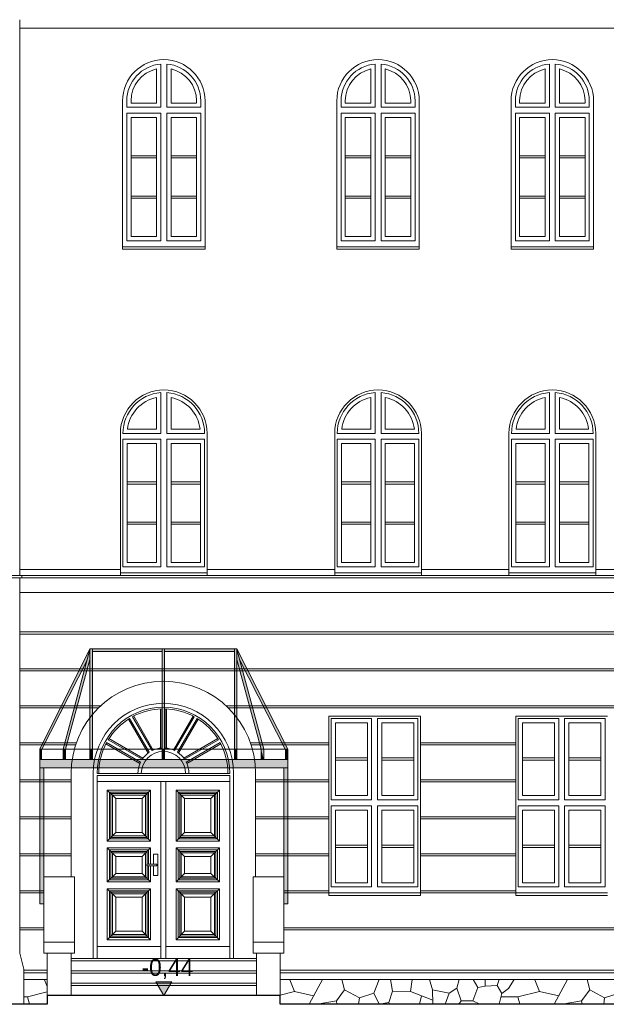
# Model space of a CAD drawing. Extents: x -394022 to -71759, y -12022 to 18278.
# Tile 78 of 91: x -99334 to -92434, y -3992 to 7588. Entities that reach past the tile are written whole.
import ezdxf

# ---------------------------------------------------------------- set-up
doc = ezdxf.new("R2010")
doc.units = 0
doc.header["$MEASUREMENT"] = 0
for name, color, linetype, lineweight in [('Arch kolorystyka_Nr_Pióra__32', 34, 'Continuous', 15), ('Arch wymiary_Nr_Pióra__21', 7, 'Continuous', 13), ('INWENT ODWODNIENIE_Nr_Pióra__21', 7, 'Continuous', 13), ('INWENT TEREN_Nr_Pióra__1', 7, 'Continuous', 25), ('INWENT. DRZWI_Nr_Pióra__21', 7, 'Continuous', 13), ('INWENT. OKNA_Nr_Pióra__21', 7, 'Continuous', 13), ('INWENT.ŚCIANY_Nr_Pióra__21', 7, 'Continuous', 13), ('Istniejące schody_Nr_Pióra__21', 7, 'Continuous', 13)]:
    doc.layers.add(name, color=color, linetype=linetype, lineweight=lineweight)
doc.layers.add('Arch wymiary', color=7, linetype='Continuous')
doc.layers.add('INWENT.ŚCIANY_Nr_Pióra__2', color=7, linetype='Continuous', lineweight=13, true_color=0x7f7f7f)
doc.styles.add('GENERATED_STYLE_1', font='txt')

# ---------------------------------------------------------------- blocks, each defined once
blk = doc.blocks.new('Wymiary_5', base_point=(-97639, -3887))
at = {"layer": 'Arch wymiary_Nr_Pióra__21', "linetype": 'Continuous'}
blk.add_hatch(color=256, dxfattribs=at).paths.add_polyline_path([(-97639, -3887), (-97732, -3727), (-97546, -3727)], flags=0)
for p, q in [((-97639, -3887), (-97732, -3727)), ((-97732, -3727), (-97546, -3727)), ((-97546, -3727), (-97639, -3887)), ((-97639, -3887), (-97759, -3887)), ((-97639, -3887), (-97519, -3887))]:
    blk.add_line(p, q, dxfattribs=at)
at = {"layer": 'Arch wymiary_Nr_Pióra__21', "insert": (-97901, -3695), "char_height": 200, "attachment_point": 7, "style": 'GENERATED_STYLE_1'}
blk.add_mtext('{-0,44}', dxfattribs=at)

msp = doc.modelspace()

# ---------------------------------------------------------------- hatches: boundary and pattern name
at = {"layer": 'Arch kolorystyka_Nr_Pióra__32', "linetype": 'Continuous'}
for points in [[(-99098.7, -991.8), (-99075.1, -991.8), (-98541.8, 57), (-98508.7, 179.7), (-98508.7, 188.2)], [(-98508.7, 179.7), (-98824.3, -991.8), (-98793.2, -991.8), (-98508.7, 64.3)], [(-98478.7, 188.2), (-98508.7, 188.2), (-98508.7, -991.8), (-98478.7, -991.8)], [(-98478.7, 158.2), (-97658.7, 158.2), (-97658.7, 188.2), (-98478.7, 188.2)], [(-97628.7, 188.2), (-97658.7, 188.2), (-97658.7, -336.9, -0.0069128), (-97628.7, -336.9)], [(-97628.7, 188.2), (-97628.7, 158.2), (-96808.7, 158.2), (-96808.7, 188.2)], [(-96808.7, 188.2), (-96808.7, -991.8), (-96778.7, -991.8), (-96778.7, 188.2)], [(-96212.4, -991.8), (-96178.7, -991.8), (-96778.7, 188.2), (-96778.7, 179.7), (-96745.7, 57)], [(-96778.7, 64.3), (-96494.3, -991.8), (-96463.2, -991.8), (-96778.7, 179.7)], [(-96463.2, -1111.8), (-96463.2, -991.8), (-96778.7, 179.7)], [(-97628.7, -336.9, 0.0069128), (-97658.7, -336.9), (-97658.7, -991.8), (-97628.7, -991.8)], [(-99098.7, -991.8), (-99098.7, -1111.8), (-99078.7, -1111.8), (-99078.7, -999), (-99075.1, -991.8)], [(-98824.3, -991.8), (-98824.3, -1111.8), (-98793.2, -1111.8), (-98793.2, -991.8)], [(-98478.7, -991.8), (-98508.7, -991.8), (-98508.7, -1111.8), (-98478.7, -1111.8)], [(-97628.7, -991.8), (-97658.7, -991.8), (-97658.7, -1111.8), (-97628.7, -1111.8)], [(-96778.7, -991.8), (-96808.7, -991.8), (-96808.7, -1111.8), (-96778.7, -1111.8)], [(-96463.2, -1111.8), (-96492.5, -991.8), (-96494.3, -991.8), (-96494.3, -1111.8)], [(-96178.7, -991.8), (-96212.4, -991.8), (-96208.7, -999), (-96208.7, -1111.8), (-96178.7, -1111.8)], [(-99098.7, -1211.8), (-96178.7, -1211.8), (-96178.7, -1111.8), (-99098.7, -1111.8)], [(-99098.7, -1211.8), (-99098.7, -2811.8), (-99048.7, -2811.8), (-99048.7, -1211.8)], [(-96178.7, -1211.8), (-96228.7, -1211.8), (-96228.7, -2811.8), (-96178.7, -2811.8)]]:
    msp.add_hatch(color=256, dxfattribs=at).paths.add_polyline_path(points, flags=0)

# ---------------------------------------------------------------- linework, layer by layer
at = {"layer": 'INWENT ODWODNIENIE_Nr_Pióra__21', "linetype": 'Continuous'}
for p, q in [((-99333.7, 1053.2), (-99333.7, 7588.2)), ((-99333.7, -3390.7), (-99333.7, 1023.2)), ((-99283.7, -3577.3), (-99333.7, -3390.7)), ((-99283.7, -3991.8), (-99283.7, -3577.3))]:
    msp.add_line(p, q, dxfattribs=at)
at = {"layer": 'INWENT TEREN_Nr_Pióra__1', "linetype": 'Continuous'}
for p, q in [((-99008.7, -3886.8), (-99008.7, -3991.8)), ((-96268.7, -3886.8), (-99008.7, -3886.8)), ((-96268.7, -3991.8), (-96268.7, -3886.8)), ((-99008.7, -3991.8), (-118368.7, -3991.8)), ((-86658.7, -3991.8), (-96268.7, -3991.8))]:
    msp.add_line(p, q, dxfattribs=at)
at = {"layer": 'INWENT. DRZWI_Nr_Pióra__21', "linetype": 'Continuous'}
for p, q in [((-97678.7, -978.9), (-97678.7, -517.6)), ((-97663.7, -977.5), (-97663.7, -517.1)), ((-97623.7, -977.5), (-97623.7, -517.1)), ((-97623.7, -977.5), (-97623.7, -517.1)), ((-97608.7, -978.9), (-97608.7, -517.6)), ((-97823, -1036.3), (-98053.6, -636.8)), ((-97810.7, -1027.6), (-98040.9, -628.9)), ((-97776.1, -1007.6), (-98006.3, -608.9)), ((-97762.4, -1001.3), (-97993, -601.8)), ((-97525.1, -1001.3), (-97294.5, -601.8)), ((-97511.4, -1007.6), (-97281.2, -608.9)), ((-97476.8, -1027.6), (-97246.5, -628.9)), ((-97464.5, -1036.3), (-97233.8, -636.8)), ((-95668.7, -631.8), (-95193.7, -631.8)), ((-95668.7, -1586.8), (-95668.7, -631.8)), ((-95618.7, -1536.8), (-95618.7, -681.8)), ((-95618.7, -681.8), (-95243.7, -681.8)), ((-95243.7, -1536.8), (-95243.7, -681.8)), ((-95193.7, -1586.8), (-95193.7, -631.8)), ((-95123.7, -1586.8), (-95123.7, -631.8)), ((-95123.7, -631.8), (-94648.7, -631.8)), ((-95073.7, -1536.8), (-95073.7, -681.8)), ((-95073.7, -681.8), (-94698.7, -681.8)), ((-94698.7, -1536.8), (-94698.7, -681.8)), ((-94648.7, -1586.8), (-94648.7, -631.8)), ((-93468.7, -631.8), (-92993.7, -631.8)), ((-93468.7, -1586.8), (-93468.7, -631.8)), ((-93418.7, -1536.8), (-93418.7, -681.8)), ((-93418.7, -681.8), (-93043.7, -681.8)), ((-93043.7, -1536.8), (-93043.7, -681.8)), ((-92993.7, -1586.8), (-92993.7, -631.8)), ((-92923.7, -1586.8), (-92923.7, -631.8)), ((-92923.7, -631.8), (-92448.7, -631.8)), ((-92873.7, -1536.8), (-92873.7, -681.8)), ((-92873.7, -681.8), (-92498.7, -681.8)), ((-92498.7, -1536.8), (-92498.7, -681.8)), ((-92448.7, -1586.8), (-92448.7, -631.8)), ((-97913, -1144.5), (-98311.7, -914.3)), ((-97893, -1109.8), (-98291.7, -879.6)), ((-97884.3, -1097.5), (-98283.7, -866.9)), ((-97403.2, -1097.5), (-97003.8, -866.9)), ((-97394.5, -1109.8), (-96995.8, -879.6)), ((-97374.5, -1144.5), (-96975.8, -914.3)), ((-97919.3, -1158.2), (-98318.7, -927.5)), ((-97368.2, -1158.2), (-96968.8, -927.5)), ((-95618.7, -1093.3), (-95243.7, -1093.3)), ((-95618.7, -1119.3), (-95243.7, -1119.3)), ((-95073.7, -1093.3), (-94698.7, -1093.3)), ((-95073.7, -1119.3), (-94698.7, -1119.3)), ((-93418.7, -1093.3), (-93043.7, -1093.3)), ((-93418.7, -1119.3), (-93043.7, -1119.3)), ((-92873.7, -1093.3), (-92498.7, -1093.3)), ((-92873.7, -1119.3), (-92498.7, -1119.3)), ((-96863.7, -1276.8), (-98423.7, -1276.8)), ((-96863.7, -1301.8), (-98423.7, -1301.8)), ((-98423.7, -3451.8), (-98423.7, -1301.8)), ((-96863.7, -1371.8), (-98423.7, -1371.8)), ((-97673.7, -1371.8), (-97673.7, -3451.8)), ((-97613.7, -1371.8), (-97613.7, -3451.8)), ((-96863.7, -3451.8), (-96863.7, -1301.8)), ((-98303.7, -1471.8), (-97793.7, -1471.8)), ((-98303.7, -2071.8), (-98303.7, -1471.8)), ((-98303.7, -1471.8), (-98203.7, -1571.8)), ((-98278.7, -1496.8), (-97818.7, -1496.8)), ((-98278.7, -2046.8), (-98278.7, -1496.8)), ((-97793.7, -1471.8), (-97893.7, -1571.8)), ((-97818.7, -1496.8), (-97818.7, -2046.8)), ((-97793.7, -1471.8), (-97793.7, -2071.8)), ((-96983.7, -1471.8), (-97493.7, -1471.8)), ((-97493.7, -1471.8), (-97493.7, -2071.8)), ((-97493.7, -1471.8), (-97393.7, -1571.8)), ((-97008.7, -1496.8), (-97468.7, -1496.8)), ((-97468.7, -1496.8), (-97468.7, -2046.8)), ((-96983.7, -1471.8), (-97083.7, -1571.8)), ((-97008.7, -2046.8), (-97008.7, -1496.8)), ((-96983.7, -2071.8), (-96983.7, -1471.8)), ((-98261.2, -2029.3), (-98261.2, -1514.3)), ((-98261.2, -1514.3), (-97836.2, -1514.3)), ((-98243.7, -2011.8), (-98243.7, -1531.8)), ((-98243.7, -1531.8), (-97853.7, -1531.8)), ((-98203.7, -1971.8), (-98203.7, -1571.8)), ((-98203.7, -1571.8), (-97893.7, -1571.8)), ((-97893.7, -1571.8), (-97893.7, -1971.8)), ((-97853.7, -1531.8), (-97853.7, -2011.8)), ((-97836.2, -1514.3), (-97836.2, -2029.3)), ((-97451.2, -1514.3), (-97451.2, -2029.3)), ((-97026.2, -1514.3), (-97451.2, -1514.3)), ((-97433.7, -1531.8), (-97433.7, -2011.8)), ((-97043.7, -1531.8), (-97433.7, -1531.8)), ((-97393.7, -1571.8), (-97393.7, -1971.8)), ((-97083.7, -1571.8), (-97393.7, -1571.8)), ((-97083.7, -1971.8), (-97083.7, -1571.8)), ((-97043.7, -2011.8), (-97043.7, -1531.8)), ((-97026.2, -2029.3), (-97026.2, -1514.3)), ((-95668.7, -1586.8), (-95193.7, -1586.8)), ((-95618.7, -1536.8), (-95243.7, -1536.8)), ((-95123.7, -1586.8), (-94648.7, -1586.8)), ((-95073.7, -1536.8), (-94698.7, -1536.8)), ((-93468.7, -1586.8), (-92993.7, -1586.8)), ((-93418.7, -1536.8), (-93043.7, -1536.8)), ((-92923.7, -1586.8), (-92448.7, -1586.8)), ((-92873.7, -1536.8), (-92498.7, -1536.8)), ((-95668.7, -1656.8), (-95193.7, -1656.8)), ((-95668.7, -1656.8), (-95668.7, -2611.8)), ((-95618.7, -1706.8), (-95618.7, -2561.8)), ((-95618.7, -1706.8), (-95243.7, -1706.8)), ((-95243.7, -1706.8), (-95243.7, -2561.8)), ((-95193.7, -1656.8), (-95193.7, -2611.8)), ((-95123.7, -1656.8), (-95123.7, -2611.8)), ((-95123.7, -1656.8), (-94648.7, -1656.8)), ((-95073.7, -1706.8), (-95073.7, -2561.8)), ((-95073.7, -1706.8), (-94698.7, -1706.8)), ((-94698.7, -1706.8), (-94698.7, -2561.8)), ((-94648.7, -1656.8), (-94648.7, -2611.8)), ((-93468.7, -1656.8), (-92993.7, -1656.8)), ((-93468.7, -1656.8), (-93468.7, -2611.8)), ((-93418.7, -1706.8), (-93418.7, -2561.8)), ((-93418.7, -1706.8), (-93043.7, -1706.8)), ((-93043.7, -1706.8), (-93043.7, -2561.8)), ((-92993.7, -1656.8), (-92993.7, -2611.8)), ((-92923.7, -1656.8), (-92923.7, -2611.8)), ((-92923.7, -1656.8), (-92448.7, -1656.8)), ((-92873.7, -1706.8), (-92873.7, -2561.8)), ((-92873.7, -1706.8), (-92498.7, -1706.8)), ((-92498.7, -1706.8), (-92498.7, -2561.8)), ((-92448.7, -1656.8), (-92448.7, -2611.8)), ((-98303.7, -2071.8), (-98203.7, -1971.8)), ((-98303.7, -2071.8), (-97793.7, -2071.8)), ((-98278.7, -2046.8), (-97818.7, -2046.8)), ((-98261.2, -2029.3), (-97836.2, -2029.3)), ((-98243.7, -2011.8), (-97853.7, -2011.8)), ((-98203.7, -1971.8), (-97893.7, -1971.8)), ((-97793.7, -2071.8), (-97893.7, -1971.8)), ((-97493.7, -2071.8), (-97393.7, -1971.8)), ((-96983.7, -2071.8), (-97493.7, -2071.8)), ((-97008.7, -2046.8), (-97468.7, -2046.8)), ((-97026.2, -2029.3), (-97451.2, -2029.3)), ((-97043.7, -2011.8), (-97433.7, -2011.8)), ((-97083.7, -1971.8), (-97393.7, -1971.8)), ((-96983.7, -2071.8), (-97083.7, -1971.8)), ((-98303.7, -2151.8), (-97793.7, -2151.8)), ((-98303.7, -2551.8), (-98303.7, -2151.8)), ((-98303.7, -2151.8), (-98203.7, -2251.8)), ((-98278.7, -2176.8), (-97818.7, -2176.8)), ((-98278.7, -2526.8), (-98278.7, -2176.8)), ((-98261.2, -2509.3), (-98261.2, -2194.3)), ((-98261.2, -2194.3), (-97836.2, -2194.3)), ((-97793.7, -2151.8), (-97893.7, -2251.8)), ((-97836.2, -2194.3), (-97836.2, -2341.8)), ((-97818.7, -2176.8), (-97818.7, -2341.8)), ((-97793.7, -2151.8), (-97793.7, -2341.8)), ((-96983.7, -2151.8), (-97493.7, -2151.8)), ((-97493.7, -2151.8), (-97493.7, -2551.8)), ((-97493.7, -2151.8), (-97393.7, -2251.8)), ((-97008.7, -2176.8), (-97468.7, -2176.8)), ((-97468.7, -2176.8), (-97468.7, -2526.8)), ((-97451.2, -2194.3), (-97451.2, -2509.3)), ((-97026.2, -2194.3), (-97451.2, -2194.3)), ((-96983.7, -2151.8), (-97083.7, -2251.8)), ((-97026.2, -2509.3), (-97026.2, -2194.3)), ((-97008.7, -2526.8), (-97008.7, -2176.8)), ((-96983.7, -2551.8), (-96983.7, -2151.8)), ((-95618.7, -2121.3), (-95243.7, -2121.3)), ((-95618.7, -2147.3), (-95243.7, -2147.3)), ((-95073.7, -2121.3), (-94698.7, -2121.3)), ((-95073.7, -2147.3), (-94698.7, -2147.3)), ((-93418.7, -2121.3), (-93043.7, -2121.3)), ((-93418.7, -2147.3), (-93043.7, -2147.3)), ((-92873.7, -2121.3), (-92498.7, -2121.3)), ((-92873.7, -2147.3), (-92498.7, -2147.3)), ((-98243.7, -2491.8), (-98243.7, -2211.8)), ((-98243.7, -2211.8), (-97853.7, -2211.8)), ((-98203.7, -2451.8), (-98203.7, -2251.8)), ((-98203.7, -2251.8), (-97893.7, -2251.8)), ((-97893.7, -2251.8), (-97893.7, -2451.8)), ((-97853.7, -2211.8), (-97853.7, -2491.8)), ((-97758.7, -2226.8), (-97708.7, -2226.8)), ((-97758.7, -2341.8), (-97758.7, -2226.8)), ((-97708.7, -2226.8), (-97708.7, -2476.8)), ((-97433.7, -2211.8), (-97433.7, -2491.8)), ((-97043.7, -2211.8), (-97433.7, -2211.8)), ((-97393.7, -2251.8), (-97393.7, -2451.8)), ((-97083.7, -2251.8), (-97393.7, -2251.8)), ((-97083.7, -2451.8), (-97083.7, -2251.8)), ((-97043.7, -2491.8), (-97043.7, -2211.8)), ((-97718.7, -2341.8), (-97838.7, -2341.8)), ((-97838.7, -2341.8), (-97838.7, -2361.8)), ((-97838.7, -2361.8), (-97718.7, -2361.8)), ((-97836.2, -2361.8), (-97836.2, -2509.3)), ((-97818.7, -2361.8), (-97818.7, -2526.8)), ((-97793.7, -2361.8), (-97793.7, -2551.8)), ((-97758.7, -2476.8), (-97758.7, -2361.8)), ((-97718.7, -2361.8), (-97718.7, -2341.8)), ((-98303.7, -2551.8), (-98203.7, -2451.8)), ((-98278.7, -2526.8), (-97818.7, -2526.8)), ((-98261.2, -2509.3), (-97836.2, -2509.3)), ((-98243.7, -2491.8), (-97853.7, -2491.8)), ((-98203.7, -2451.8), (-97893.7, -2451.8)), ((-97793.7, -2551.8), (-97893.7, -2451.8)), ((-97708.7, -2476.8), (-97758.7, -2476.8)), ((-97493.7, -2551.8), (-97393.7, -2451.8)), ((-97008.7, -2526.8), (-97468.7, -2526.8)), ((-97026.2, -2509.3), (-97451.2, -2509.3)), ((-97043.7, -2491.8), (-97433.7, -2491.8)), ((-97083.7, -2451.8), (-97393.7, -2451.8)), ((-96983.7, -2551.8), (-97083.7, -2451.8)), ((-98303.7, -2551.8), (-97793.7, -2551.8)), ((-98303.7, -3231.8), (-98303.7, -2631.8)), ((-98303.7, -2631.8), (-97793.7, -2631.8)), ((-98303.7, -2631.8), (-98203.7, -2731.8)), ((-98278.7, -2656.8), (-97818.7, -2656.8)), ((-98278.7, -3206.8), (-98278.7, -2656.8)), ((-97793.7, -2631.8), (-97893.7, -2731.8)), ((-97818.7, -2656.8), (-97818.7, -3206.8)), ((-97793.7, -2631.8), (-97793.7, -3231.8)), ((-96983.7, -2551.8), (-97493.7, -2551.8)), ((-96983.7, -2631.8), (-97493.7, -2631.8)), ((-97493.7, -2631.8), (-97493.7, -3231.8)), ((-97493.7, -2631.8), (-97393.7, -2731.8)), ((-97008.7, -2656.8), (-97468.7, -2656.8)), ((-97468.7, -2656.8), (-97468.7, -3206.8)), ((-96983.7, -2631.8), (-97083.7, -2731.8)), ((-97008.7, -3206.8), (-97008.7, -2656.8)), ((-96983.7, -3231.8), (-96983.7, -2631.8)), ((-95668.7, -2611.8), (-95193.7, -2611.8)), ((-95618.7, -2561.8), (-95243.7, -2561.8)), ((-95123.7, -2611.8), (-94648.7, -2611.8)), ((-95073.7, -2561.8), (-94698.7, -2561.8)), ((-93468.7, -2611.8), (-92993.7, -2611.8)), ((-93418.7, -2561.8), (-93043.7, -2561.8)), ((-92923.7, -2611.8), (-92448.7, -2611.8)), ((-92873.7, -2561.8), (-92498.7, -2561.8)), ((-98261.2, -3189.3), (-98261.2, -2674.3)), ((-98261.2, -2674.3), (-97836.2, -2674.3)), ((-98243.7, -3171.8), (-98243.7, -2691.8)), ((-98243.7, -2691.8), (-97853.7, -2691.8)), ((-98203.7, -3131.8), (-98203.7, -2731.8)), ((-98203.7, -2731.8), (-97893.7, -2731.8)), ((-97893.7, -2731.8), (-97893.7, -3131.8)), ((-97853.7, -2691.8), (-97853.7, -3171.8)), ((-97836.2, -2674.3), (-97836.2, -3189.3)), ((-97451.2, -2674.3), (-97451.2, -3189.3)), ((-97026.2, -2674.3), (-97451.2, -2674.3)), ((-97433.7, -2691.8), (-97433.7, -3171.8)), ((-97043.7, -2691.8), (-97433.7, -2691.8)), ((-97393.7, -2731.8), (-97393.7, -3131.8)), ((-97083.7, -2731.8), (-97393.7, -2731.8)), ((-97083.7, -3131.8), (-97083.7, -2731.8)), ((-97043.7, -3171.8), (-97043.7, -2691.8)), ((-97026.2, -3189.3), (-97026.2, -2674.3)), ((-98303.7, -3231.8), (-98203.7, -3131.8)), ((-98303.7, -3231.8), (-97793.7, -3231.8)), ((-98278.7, -3206.8), (-97818.7, -3206.8)), ((-98261.2, -3189.3), (-97836.2, -3189.3)), ((-98243.7, -3171.8), (-97853.7, -3171.8)), ((-98203.7, -3131.8), (-97893.7, -3131.8)), ((-97793.7, -3231.8), (-97893.7, -3131.8)), ((-97493.7, -3231.8), (-97393.7, -3131.8)), ((-96983.7, -3231.8), (-97493.7, -3231.8)), ((-97008.7, -3206.8), (-97468.7, -3206.8)), ((-97026.2, -3189.3), (-97451.2, -3189.3)), ((-97043.7, -3171.8), (-97433.7, -3171.8)), ((-97083.7, -3131.8), (-97393.7, -3131.8)), ((-96983.7, -3231.8), (-97083.7, -3131.8)), ((-97673.7, -3311.8), (-98423.7, -3311.8)), ((-96863.7, -3311.8), (-97613.7, -3311.8)), ((-96818.7, -3451.8), (-98468.7, -3451.8))]:
    msp.add_line(p, q, dxfattribs=at)
for radius, start, end in [(780, 0, 180), (760, 91.50796, 118.49204), (760, 61.50796, 88.49204), (760, 121.50796, 148.49204), (760, 31.50796, 58.49204), (760, 151.50796, 180), (760, 0, 28.49204), (260, 0, 180), (300, 123.82255, 146.17745), (300, 93.82255, 116.17745), (300, 63.82255, 86.17745), (300, 33.82255, 56.17745), (300, 153.82255, 180), (300, 0, 26.17745)]:
    msp.add_arc((-97643.7, -1276.8), radius, start, end, dxfattribs=at)
at = {"layer": 'INWENT. OKNA_Nr_Pióra__21', "linetype": 'Continuous'}
for p, q in [((-97673.7, 6558.2), (-97673.7, 7066.8)), ((-97603.7, 6558.2), (-97603.7, 7066.8)), ((-95153.7, 6558.2), (-95153.7, 7066.8)), ((-95083.7, 6558.2), (-95083.7, 7066.8)), ((-93103.7, 6558.2), (-93103.7, 7066.8)), ((-93033.7, 6558.2), (-93033.7, 7066.8)), ((-97723.7, 6608.2), (-97723.7, 7008.7)), ((-97553.7, 6608.2), (-97553.7, 7008.7)), ((-95203.7, 6608.2), (-95203.7, 7008.7)), ((-95033.7, 6608.2), (-95033.7, 7008.7)), ((-93153.7, 6608.2), (-93153.7, 7008.7)), ((-92983.7, 6608.2), (-92983.7, 7008.7)), ((-98073.7, 6558.2), (-98073.7, 6633.2)), ((-98023.7, 6633.2), (-98023.7, 6608.2)), ((-97723.7, 6608.2), (-98023.7, 6608.2)), ((-97553.7, 6608.2), (-97256.7, 6608.2)), ((-97253.7, 6633.2), (-97253.7, 6608.2)), ((-97203.7, 6558.2), (-97203.7, 6633.2)), ((-95553.7, 6558.2), (-95553.7, 6633.2)), ((-95503.7, 6633.2), (-95503.7, 6608.2)), ((-95203.7, 6608.2), (-95503.7, 6608.2)), ((-95033.7, 6608.2), (-94736.7, 6608.2)), ((-94733.7, 6633.2), (-94733.7, 6608.2)), ((-94683.7, 6558.2), (-94683.7, 6633.2)), ((-93503.7, 6558.2), (-93503.7, 6633.2)), ((-93453.7, 6633.2), (-93453.7, 6608.2)), ((-93153.7, 6608.2), (-93453.7, 6608.2)), ((-92983.7, 6608.2), (-92686.7, 6608.2)), ((-92683.7, 6633.2), (-92683.7, 6608.2)), ((-92633.7, 6558.2), (-92633.7, 6633.2)), ((-97673.7, 6558.2), (-98073.7, 6558.2)), ((-97673.7, 6488.2), (-98073.7, 6488.2)), ((-98073.7, 4988.2), (-98073.7, 6488.2)), ((-97673.7, 4988.2), (-97673.7, 6488.2)), ((-97603.7, 6558.2), (-97203.7, 6558.2)), ((-97603.7, 6488.2), (-97203.7, 6488.2)), ((-97603.7, 4988.2), (-97603.7, 6488.2)), ((-97203.7, 4988.2), (-97203.7, 6488.2)), ((-95153.7, 6558.2), (-95553.7, 6558.2)), ((-95153.7, 6488.2), (-95553.7, 6488.2)), ((-95553.7, 4988.2), (-95553.7, 6488.2)), ((-95153.7, 4988.2), (-95153.7, 6488.2)), ((-95083.7, 6558.2), (-94683.7, 6558.2)), ((-95083.7, 6488.2), (-94683.7, 6488.2)), ((-95083.7, 4988.2), (-95083.7, 6488.2)), ((-94683.7, 4988.2), (-94683.7, 6488.2)), ((-93103.7, 6558.2), (-93503.7, 6558.2)), ((-93103.7, 6488.2), (-93503.7, 6488.2)), ((-93503.7, 4988.2), (-93503.7, 6488.2)), ((-93103.7, 4988.2), (-93103.7, 6488.2)), ((-93033.7, 6558.2), (-92633.7, 6558.2)), ((-93033.7, 6488.2), (-92633.7, 6488.2)), ((-93033.7, 4988.2), (-93033.7, 6488.2)), ((-92633.7, 4988.2), (-92633.7, 6488.2)), ((-98023.7, 5038.2), (-98023.7, 6438.2)), ((-97723.7, 6438.2), (-98023.7, 6438.2)), ((-97723.7, 5038.2), (-97723.7, 6438.2)), ((-97553.7, 5038.2), (-97553.7, 6438.2)), ((-97553.7, 6438.2), (-97253.7, 6438.2)), ((-97253.7, 5038.2), (-97253.7, 6438.2)), ((-95503.7, 5038.2), (-95503.7, 6438.2)), ((-95203.7, 6438.2), (-95503.7, 6438.2)), ((-95203.7, 5038.2), (-95203.7, 6438.2)), ((-95033.7, 5038.2), (-95033.7, 6438.2)), ((-95033.7, 6438.2), (-94733.7, 6438.2)), ((-94733.7, 5038.2), (-94733.7, 6438.2)), ((-93453.7, 5038.2), (-93453.7, 6438.2)), ((-93153.7, 6438.2), (-93453.7, 6438.2)), ((-93153.7, 5038.2), (-93153.7, 6438.2)), ((-92983.7, 5038.2), (-92983.7, 6438.2)), ((-92983.7, 6438.2), (-92683.7, 6438.2)), ((-92683.7, 5038.2), (-92683.7, 6438.2)), ((-97723.7, 5988.2), (-98023.7, 5988.2)), ((-97723.7, 5962.2), (-98023.7, 5962.2)), ((-97553.7, 5988.2), (-97253.7, 5988.2)), ((-97553.7, 5962.2), (-97253.7, 5962.2)), ((-95203.7, 5988.2), (-95503.7, 5988.2)), ((-95203.7, 5962.2), (-95503.7, 5962.2)), ((-95033.7, 5988.2), (-94733.7, 5988.2)), ((-95033.7, 5962.2), (-94733.7, 5962.2)), ((-93153.7, 5988.2), (-93453.7, 5988.2)), ((-93153.7, 5962.2), (-93453.7, 5962.2)), ((-92983.7, 5988.2), (-92683.7, 5988.2)), ((-92983.7, 5962.2), (-92683.7, 5962.2)), ((-97723.7, 5514.2), (-98023.7, 5514.2)), ((-97723.7, 5488.2), (-98023.7, 5488.2)), ((-97553.7, 5514.2), (-97253.7, 5514.2)), ((-97553.7, 5488.2), (-97253.7, 5488.2)), ((-95203.7, 5514.2), (-95503.7, 5514.2)), ((-95203.7, 5488.2), (-95503.7, 5488.2)), ((-95033.7, 5514.2), (-94733.7, 5514.2)), ((-95033.7, 5488.2), (-94733.7, 5488.2)), ((-93153.7, 5514.2), (-93453.7, 5514.2)), ((-93153.7, 5488.2), (-93453.7, 5488.2)), ((-92983.7, 5514.2), (-92683.7, 5514.2)), ((-92983.7, 5488.2), (-92683.7, 5488.2)), ((-97673.7, 4988.2), (-98073.7, 4988.2)), ((-97723.7, 5038.2), (-98023.7, 5038.2)), ((-97603.7, 4988.2), (-97203.7, 4988.2)), ((-97553.7, 5038.2), (-97253.7, 5038.2)), ((-95153.7, 4988.2), (-95553.7, 4988.2)), ((-95203.7, 5038.2), (-95503.7, 5038.2)), ((-95083.7, 4988.2), (-94683.7, 4988.2)), ((-95033.7, 5038.2), (-94733.7, 5038.2)), ((-93103.7, 4988.2), (-93503.7, 4988.2)), ((-93153.7, 5038.2), (-93453.7, 5038.2)), ((-93033.7, 4988.2), (-92633.7, 4988.2)), ((-92983.7, 5038.2), (-92683.7, 5038.2)), ((-97723.7, 2773.2), (-97723.7, 3144.7)), ((-97673.7, 2723.2), (-97673.7, 3201.9)), ((-97603.7, 2723.2), (-97603.7, 3201.9)), ((-97553.7, 2773.2), (-97553.7, 3144.7)), ((-95203.7, 2773.2), (-95203.7, 3144.7)), ((-95153.7, 2723.2), (-95153.7, 3201.9)), ((-95083.7, 2723.2), (-95083.7, 3201.9)), ((-95033.7, 2773.2), (-95033.7, 3144.7)), ((-93153.7, 2773.2), (-93153.7, 3144.7)), ((-93103.7, 2723.2), (-93103.7, 3201.9)), ((-93033.7, 2723.2), (-93033.7, 3201.9)), ((-92983.7, 2773.2), (-92983.7, 3144.7)), ((-97673.7, 2723.2), (-98118.7, 2723.2)), ((-97723.7, 2773.2), (-98065.8, 2773.2)), ((-97603.7, 2723.2), (-97158.7, 2723.2)), ((-97553.7, 2773.2), (-97211.7, 2773.2)), ((-95153.7, 2723.2), (-95598.7, 2723.2)), ((-95203.7, 2773.2), (-95545.8, 2773.2)), ((-95083.7, 2723.2), (-94638.7, 2723.2)), ((-95033.7, 2773.2), (-94691.7, 2773.2)), ((-93103.7, 2723.2), (-93548.7, 2723.2)), ((-93153.7, 2773.2), (-93495.8, 2773.2)), ((-93033.7, 2723.2), (-92588.7, 2723.2)), ((-92983.7, 2773.2), (-92641.7, 2773.2)), ((-98118.7, 1153.2), (-98118.7, 2653.2)), ((-97673.7, 2653.2), (-98118.7, 2653.2)), ((-97723.7, 2603.2), (-98068.7, 2603.2)), ((-98068.7, 1203.2), (-98068.7, 2603.2)), ((-97723.7, 1203.2), (-97723.7, 2603.2)), ((-97673.7, 1153.2), (-97673.7, 2653.2)), ((-97603.7, 1153.2), (-97603.7, 2653.2)), ((-97603.7, 2653.2), (-97158.7, 2653.2)), ((-97553.7, 2603.2), (-97208.7, 2603.2)), ((-97553.7, 1203.2), (-97553.7, 2603.2)), ((-97208.7, 1203.2), (-97208.7, 2603.2)), ((-97158.7, 1153.2), (-97158.7, 2653.2)), ((-95598.7, 1153.2), (-95598.7, 2653.2)), ((-95153.7, 2653.2), (-95598.7, 2653.2)), ((-95203.7, 2603.2), (-95548.7, 2603.2)), ((-95548.7, 1203.2), (-95548.7, 2603.2)), ((-95203.7, 1203.2), (-95203.7, 2603.2)), ((-95153.7, 1153.2), (-95153.7, 2653.2)), ((-95083.7, 1153.2), (-95083.7, 2653.2)), ((-95083.7, 2653.2), (-94638.7, 2653.2)), ((-95033.7, 2603.2), (-94688.7, 2603.2)), ((-95033.7, 1203.2), (-95033.7, 2603.2)), ((-94688.7, 1203.2), (-94688.7, 2603.2)), ((-94638.7, 1153.2), (-94638.7, 2653.2)), ((-93548.7, 1153.2), (-93548.7, 2653.2)), ((-93103.7, 2653.2), (-93548.7, 2653.2)), ((-93153.7, 2603.2), (-93498.7, 2603.2)), ((-93498.7, 1203.2), (-93498.7, 2603.2)), ((-93153.7, 1203.2), (-93153.7, 2603.2)), ((-93103.7, 1153.2), (-93103.7, 2653.2)), ((-93033.7, 1153.2), (-93033.7, 2653.2)), ((-93033.7, 2653.2), (-92588.7, 2653.2)), ((-92983.7, 2603.2), (-92638.7, 2603.2)), ((-92983.7, 1203.2), (-92983.7, 2603.2)), ((-92638.7, 1203.2), (-92638.7, 2603.2)), ((-92588.7, 1153.2), (-92588.7, 2653.2)), ((-97723.7, 2153.2), (-98068.7, 2153.2)), ((-97723.7, 2127.2), (-98068.7, 2127.2)), ((-97553.7, 2153.2), (-97208.7, 2153.2)), ((-97553.7, 2127.2), (-97208.7, 2127.2)), ((-95203.7, 2153.2), (-95548.7, 2153.2)), ((-95203.7, 2127.2), (-95548.7, 2127.2)), ((-95033.7, 2153.2), (-94688.7, 2153.2)), ((-95033.7, 2127.2), (-94688.7, 2127.2)), ((-93153.7, 2153.2), (-93498.7, 2153.2)), ((-93153.7, 2127.2), (-93498.7, 2127.2)), ((-92983.7, 2153.2), (-92638.7, 2153.2)), ((-92983.7, 2127.2), (-92638.7, 2127.2)), ((-97723.7, 1679.2), (-98068.7, 1679.2)), ((-97723.7, 1653.2), (-98068.7, 1653.2)), ((-97553.7, 1679.2), (-97208.7, 1679.2)), ((-97553.7, 1653.2), (-97208.7, 1653.2)), ((-95203.7, 1679.2), (-95548.7, 1679.2)), ((-95203.7, 1653.2), (-95548.7, 1653.2)), ((-95033.7, 1679.2), (-94688.7, 1679.2)), ((-95033.7, 1653.2), (-94688.7, 1653.2)), ((-93153.7, 1679.2), (-93498.7, 1679.2)), ((-93153.7, 1653.2), (-93498.7, 1653.2)), ((-92983.7, 1679.2), (-92638.7, 1679.2)), ((-92983.7, 1653.2), (-92638.7, 1653.2)), ((-97723.7, 1203.2), (-98068.7, 1203.2)), ((-97553.7, 1203.2), (-97208.7, 1203.2)), ((-95203.7, 1203.2), (-95548.7, 1203.2)), ((-95033.7, 1203.2), (-94688.7, 1203.2)), ((-93153.7, 1203.2), (-93498.7, 1203.2)), ((-92983.7, 1203.2), (-92638.7, 1203.2)), ((-97128.7, 1083.2), (-98148.7, 1083.2)), ((-97673.7, 1153.2), (-98118.7, 1153.2)), ((-97603.7, 1153.2), (-97158.7, 1153.2)), ((-94608.7, 1083.2), (-95628.7, 1083.2)), ((-95153.7, 1153.2), (-95598.7, 1153.2)), ((-95083.7, 1153.2), (-94638.7, 1153.2)), ((-92558.7, 1083.2), (-93578.7, 1083.2)), ((-93103.7, 1153.2), (-93548.7, 1153.2)), ((-93033.7, 1153.2), (-92588.7, 1153.2))]:
    msp.add_line(p, q, dxfattribs=at)
for centre, radius, start, end in [((-97638.7, 6633.2), 435, 94.61499, 180), ((-97638.7, 6633.2), 435, 0, 85.38501), ((-95118.7, 6633.2), 435, 94.61499, 180), ((-95118.7, 6633.2), 435, 0, 85.38501), ((-93068.7, 6633.2), 435, 94.61499, 180), ((-93068.7, 6633.2), 435, 0, 85.38501), ((-97638.7, 6633.2), 385, 102.7548, 180), ((-97638.7, 6633.2), 385, 0, 77.2452), ((-95118.7, 6633.2), 385, 102.7548, 180), ((-95118.7, 6633.2), 385, 0, 77.2452), ((-93068.7, 6633.2), 385, 102.7548, 180), ((-93068.7, 6633.2), 385, 0, 77.2452), ((-97638.7, 2723.2), 480, 94.18153, 180), ((-97638.7, 2723.2), 430, 101.401, 173.32259), ((-97638.7, 2723.2), 480, 0, 85.81847), ((-97638.7, 2723.2), 430, 6.67741, 78.599), ((-95118.7, 2723.2), 480, 94.18153, 180), ((-95118.7, 2723.2), 430, 101.401, 173.32259), ((-95118.7, 2723.2), 480, 0, 85.81847), ((-95118.7, 2723.2), 430, 6.67741, 78.599), ((-93068.7, 2723.2), 480, 94.18153, 180), ((-93068.7, 2723.2), 430, 101.401, 173.32259), ((-93068.7, 2723.2), 480, 0, 85.81847), ((-93068.7, 2723.2), 430, 6.67741, 78.599)]:
    msp.add_arc(centre, radius, start, end, dxfattribs=at)
at = {"layer": 'INWENT.ŚCIANY_Nr_Pióra__2', "linetype": 'Continuous'}
for p, q in [((-99008.7, -3782.5), (-99040, -3702.5)), ((-96102.3, -3840.7), (-96156.4, -3702.5)), ((-95772.8, -3701.8), (-95930.5, -3991.8)), ((-95542.7, -3701.8), (-95511.5, -3819.7)), ((-95104.1, -3701.8), (-95167.3, -3859.8)), ((-94947.2, -3838), (-94972.3, -3701.8)), ((-94718.9, -3701.8), (-94736.2, -3840.7)), ((-94514.3, -3701.8), (-94477.7, -3819.8)), ((-94191, -3803.5), (-94163.3, -3701.8)), ((-93998.4, -3701.8), (-93944.6, -3793.1)), ((-93860.2, -3701.8), (-93858.1, -3776.9)), ((-93717.5, -3768.8), (-93694.3, -3701.8)), ((-93516.2, -3701.8), (-93585, -3806.6)), ((-93218.6, -3840.7), (-93272.7, -3702.5)), ((-92889.1, -3701.8), (-93046.8, -3991.8)), ((-92659, -3701.8), (-92627.8, -3819.7)), ((-95511.5, -3819.7), (-95608.8, -3952.2)), ((-95511.5, -3819.7), (-95338.4, -3914.4)), ((-94477.7, -3819.8), (-94283, -3860.3)), ((-94477.7, -3819.8), (-94472.7, -3991.8)), ((-94283, -3860.3), (-94191, -3803.5)), ((-94191, -3803.5), (-94142.3, -3952.3)), ((-93944.6, -3793.1), (-94005.4, -3952.3)), ((-93858.1, -3776.9), (-93944.6, -3793.1)), ((-93858.1, -3776.9), (-93717.5, -3768.8)), ((-93660.7, -3863.4), (-93717.5, -3768.8)), ((-93585, -3806.6), (-93660.7, -3863.4)), ((-92627.8, -3819.7), (-92725.1, -3952.2)), ((-92627.8, -3819.7), (-92454.7, -3914.4)), ((-99240.1, -3905.6), (-99283.7, -3905.6)), ((-99008.7, -3846.5), (-99240.1, -3905.6)), ((-99240.1, -3905.6), (-99217.3, -3991.8)), ((-96102.3, -3840.7), (-96268.7, -3883.2)), ((-95877.1, -3893.6), (-96102.3, -3840.7)), ((-95338.4, -3914.4), (-95348.1, -3991.8)), ((-95338.4, -3914.4), (-95167.3, -3859.8)), ((-95167.3, -3859.8), (-95104.1, -3991.8)), ((-94947.2, -3838), (-94990.4, -3970.5)), ((-94736.2, -3840.7), (-94947.2, -3838)), ((-94736.2, -3840.7), (-94475, -3943.5)), ((-94632.8, -3991.8), (-94605.6, -3892.1)), ((-94328.5, -3991.8), (-94283, -3860.3)), ((-93660.7, -3863.4), (-93693.2, -3991.8)), ((-93472.8, -3905.6), (-93671.4, -3905.6)), ((-93218.6, -3840.7), (-93472.8, -3905.6)), ((-93472.8, -3905.6), (-93449.9, -3991.8)), ((-92993.4, -3893.6), (-93218.6, -3840.7)), ((-92454.7, -3914.4), (-92464.4, -3991.8)), ((-92454.7, -3914.4), (-92283.6, -3859.8)), ((-95608.8, -3952.2), (-95836.1, -3991.8)), ((-95601.5, -3991.8), (-95608.8, -3952.2)), ((-94990.4, -3970.5), (-95104.3, -3991.8)), ((-94990.4, -3970.5), (-94983.8, -3991.8)), ((-94142.3, -3952.3), (-94168.3, -3991.8)), ((-94142.3, -3952.3), (-94005.4, -3952.3)), ((-94005.4, -3952.3), (-93923, -3991.8)), ((-92725.1, -3952.2), (-92952.4, -3991.8)), ((-92717.8, -3991.8), (-92725.1, -3952.2))]:
    msp.add_line(p, q, dxfattribs=at)
at = {"layer": 'INWENT.ŚCIANY_Nr_Pióra__21', "linetype": 'Continuous'}
for p, q in [((-99333.7, 7488.2), (-87928.7, 7488.2)), ((-98123.7, 6633.2), (-98123.7, 4888.2)), ((-97153.7, 6633.2), (-97153.7, 4888.2)), ((-95603.7, 6633.2), (-95603.7, 4888.2)), ((-94633.7, 6633.2), (-94633.7, 4888.2)), ((-93553.7, 6633.2), (-93553.7, 4888.2)), ((-92583.7, 6633.2), (-92583.7, 4888.2)), ((-97153.7, 4918.2), (-98123.7, 4918.2)), ((-97153.7, 4888.2), (-98123.7, 4888.2)), ((-94633.7, 4918.2), (-95603.7, 4918.2)), ((-94633.7, 4888.2), (-95603.7, 4888.2)), ((-92583.7, 4918.2), (-93553.7, 4918.2)), ((-92583.7, 4888.2), (-93553.7, 4888.2)), ((-98148.7, 2723.2), (-98148.7, 1053.2)), ((-97128.7, 2723.2), (-97128.7, 1053.2)), ((-95628.7, 2723.2), (-95628.7, 1053.2)), ((-94608.7, 2723.2), (-94608.7, 1053.2)), ((-93578.7, 2723.2), (-93578.7, 1053.2)), ((-92558.7, 2723.2), (-92558.7, 1053.2)), ((-127473.7, 1053.2), (-87868.7, 1053.2)), ((-99333.7, 1123.2), (-98148.7, 1123.2)), ((-99308.7, 1053.2), (-99308.7, 1023.2)), ((-97128.7, 1123.2), (-95628.7, 1123.2)), ((-94608.7, 1123.2), (-93578.7, 1123.2)), ((-92558.7, 1123.2), (-91228.7, 1123.2)), ((-87868.7, 1023.2), (-127503.7, 1023.2)), ((-87868.7, 853.2), (-99333.7, 853.2)), ((-99333.7, 388.2), (-87868.7, 388.2)), ((-99333.7, 363.2), (-87868.7, 363.2)), ((-98508.7, 188.2), (-99098.7, -991.8)), ((-98824.3, -991.8), (-98508.7, 179.7)), ((-96778.7, 188.2), (-98508.7, 188.2)), ((-98508.7, -1111.8), (-98508.7, 188.2)), ((-98478.7, -1111.8), (-98478.7, 188.2)), ((-97658.7, 158.2), (-98478.7, 158.2)), ((-97658.7, -1111.8), (-97658.7, 188.2)), ((-97628.7, -1111.8), (-97628.7, 188.2)), ((-96808.7, 158.2), (-97628.7, 158.2)), ((-96808.7, -1111.8), (-96808.7, 188.2)), ((-96778.7, -1111.8), (-96778.7, 188.2)), ((-96778.7, 188.2), (-96178.7, -991.8)), ((-96463.2, -991.8), (-96778.7, 179.7)), ((-98541.8, 57), (-99078.7, -999)), ((-98793.2, -991.8), (-98508.7, 64.3)), ((-96494.3, -991.8), (-96778.7, 64.3)), ((-96745.7, 57), (-96208.7, -999)), ((-99333.7, -46.8), (-87868.7, -46.8)), ((-99333.7, -71.8), (-87868.7, -71.8)), ((-99333.7, -481.8), (-98382.1, -481.8)), ((-99333.7, -506.8), (-98408.1, -506.8)), ((-96905.4, -481.8), (-87868.7, -481.8)), ((-96879.3, -506.8), (-87868.7, -506.8)), ((-95698.7, -2711.8), (-95698.7, -601.8)), ((-95698.7, -601.8), (-94618.7, -601.8)), ((-94618.7, -2711.8), (-94618.7, -601.8)), ((-93498.7, -2711.8), (-93498.7, -601.8)), ((-93498.7, -601.8), (-92418.7, -601.8)), ((-99333.7, -916.8), (-98667.3, -916.8)), ((-96620.2, -916.8), (-95698.7, -916.8)), ((-94618.7, -916.8), (-93498.7, -916.8)), ((-99333.7, -941.8), (-98675.7, -941.8)), ((-99098.7, -2811.8), (-99098.7, -991.8)), ((-96178.7, -991.8), (-99098.7, -991.8)), ((-99078.7, -1111.8), (-99078.7, -999)), ((-98824.3, -1111.8), (-98824.3, -991.8)), ((-98793.2, -1111.8), (-98793.2, -991.8)), ((-96611.7, -941.8), (-95698.7, -941.8)), ((-96494.3, -1111.8), (-96494.3, -991.8)), ((-96463.2, -1111.8), (-96463.2, -991.8)), ((-96208.7, -1111.8), (-96208.7, -999)), ((-96178.7, -2811.8), (-96178.7, -991.8)), ((-94618.7, -941.8), (-93498.7, -941.8)), ((-96178.7, -1111.8), (-99098.7, -1111.8)), ((-96178.7, -1211.8), (-99098.7, -1211.8)), ((-99048.7, -2811.8), (-99048.7, -1211.8)), ((-96228.7, -2811.8), (-96228.7, -1211.8)), ((-99333.7, -1351.8), (-98728.7, -1351.8)), ((-99333.7, -1376.8), (-98728.7, -1376.8)), ((-98728.7, -1276.8), (-98728.7, -2491.8)), ((-98468.7, -1276.8), (-98468.7, -3451.8)), ((-96818.7, -1276.8), (-96818.7, -3451.8)), ((-96558.7, -1276.8), (-96558.7, -2491.8)), ((-96558.7, -1351.8), (-95698.7, -1351.8)), ((-96558.7, -1376.8), (-95698.7, -1376.8)), ((-94618.7, -1351.8), (-93498.7, -1351.8)), ((-94618.7, -1376.8), (-93498.7, -1376.8)), ((-99333.7, -1786.8), (-98728.7, -1786.8)), ((-99333.7, -1811.8), (-98728.7, -1811.8)), ((-96558.7, -1786.8), (-95698.7, -1786.8)), ((-96558.7, -1811.8), (-95698.7, -1811.8)), ((-94618.7, -1786.8), (-93498.7, -1786.8)), ((-94618.7, -1811.8), (-93498.7, -1811.8)), ((-99333.7, -2221.8), (-98728.7, -2221.8)), ((-99333.7, -2246.8), (-98728.7, -2246.8)), ((-96558.7, -2221.8), (-95698.7, -2221.8)), ((-96558.7, -2246.8), (-95698.7, -2246.8)), ((-94618.7, -2221.8), (-93498.7, -2221.8)), ((-94618.7, -2246.8), (-93498.7, -2246.8)), ((-99333.7, -2656.8), (-99048.7, -2656.8)), ((-96228.7, -2656.8), (-95698.7, -2656.8)), ((-94618.7, -2656.8), (-93498.7, -2656.8)), ((-99333.7, -2681.8), (-99048.7, -2681.8)), ((-96228.7, -2681.8), (-95698.7, -2681.8)), ((-94618.7, -2681.8), (-95698.7, -2681.8)), ((-94618.7, -2711.8), (-95698.7, -2711.8)), ((-94618.7, -2681.8), (-93498.7, -2681.8)), ((-92418.7, -2681.8), (-93498.7, -2681.8)), ((-92418.7, -2711.8), (-93498.7, -2711.8)), ((-99098.7, -2811.8), (-99048.7, -2811.8)), ((-96228.7, -2811.8), (-96178.7, -2811.8)), ((-99333.7, -3091.8), (-99048.7, -3091.8)), ((-99333.7, -3116.8), (-99048.7, -3116.8)), ((-96228.7, -3091.8), (-87868.7, -3091.8)), ((-96228.7, -3116.8), (-87868.7, -3116.8)), ((-99283.7, -3591.8), (-99008.7, -3591.8)), ((-99283.7, -3621.8), (-99008.7, -3621.8)), ((-99283.7, -3701.8), (-99008.7, -3701.8)), ((-96268.7, -3591.8), (-87868.7, -3591.8)), ((-96268.7, -3621.8), (-87868.7, -3621.8)), ((-96268.7, -3701.8), (-87868.7, -3701.8))]:
    msp.add_line(p, q, dxfattribs=at)
for centre, radius in [((-97638.7, 6633.2), 485), ((-95118.7, 6633.2), 485), ((-93068.7, 6633.2), 485), ((-97638.7, 2723.2), 510), ((-95118.7, 2723.2), 510), ((-93068.7, 2723.2), 510), ((-97643.7, -1276.8), 1085), ((-97643.7, -1276.8), 825)]:
    msp.add_arc(centre, radius, 0, 180, dxfattribs=at)
at = {"layer": 'Istniejące schody_Nr_Pióra__21', "linetype": 'Continuous'}
for p, q in [((-98688.7, -2491.8), (-99048.7, -2491.8)), ((-99048.7, -3261.8), (-99048.7, -2491.8)), ((-98688.7, -3261.8), (-98688.7, -2491.8)), ((-96228.7, -2491.8), (-96588.7, -2491.8)), ((-96588.7, -3261.8), (-96588.7, -2491.8)), ((-96228.7, -3261.8), (-96228.7, -2491.8)), ((-98688.7, -3261.8), (-99048.7, -3261.8)), ((-99048.7, -3391.8), (-99048.7, -3261.8)), ((-98688.7, -3261.8), (-99048.7, -3261.8)), ((-98688.7, -3391.8), (-98688.7, -3261.8)), ((-96228.7, -3261.8), (-96588.7, -3261.8)), ((-96588.7, -3391.8), (-96588.7, -3261.8)), ((-96228.7, -3261.8), (-96588.7, -3261.8)), ((-96228.7, -3391.8), (-96228.7, -3261.8)), ((-98688.7, -3391.8), (-99048.7, -3391.8)), ((-99008.7, -3391.8), (-99008.7, -3886.8)), ((-98728.7, -3886.8), (-98728.7, -3391.8)), ((-98728.7, -3451.8), (-96548.7, -3451.8)), ((-96228.7, -3391.8), (-96588.7, -3391.8)), ((-96548.7, -3391.8), (-96548.7, -3886.8)), ((-96268.7, -3886.8), (-96268.7, -3391.8)), ((-98728.7, -3481.8), (-96548.7, -3481.8)), ((-98728.7, -3596.8), (-96548.7, -3596.8)), ((-98728.7, -3626.8), (-96548.7, -3626.8)), ((-98728.7, -3741.8), (-96548.7, -3741.8)), ((-98728.7, -3771.8), (-96548.7, -3771.8))]:
    msp.add_line(p, q, dxfattribs=at)

# ---------------------------------------------------------------- block references
at = {"layer": 'Arch wymiary', "linetype": 'Continuous'}
msp.add_blockref('Wymiary_5', (-97638.7, -3886.8), dxfattribs=at)

doc.saveas('drawing.dxf')
